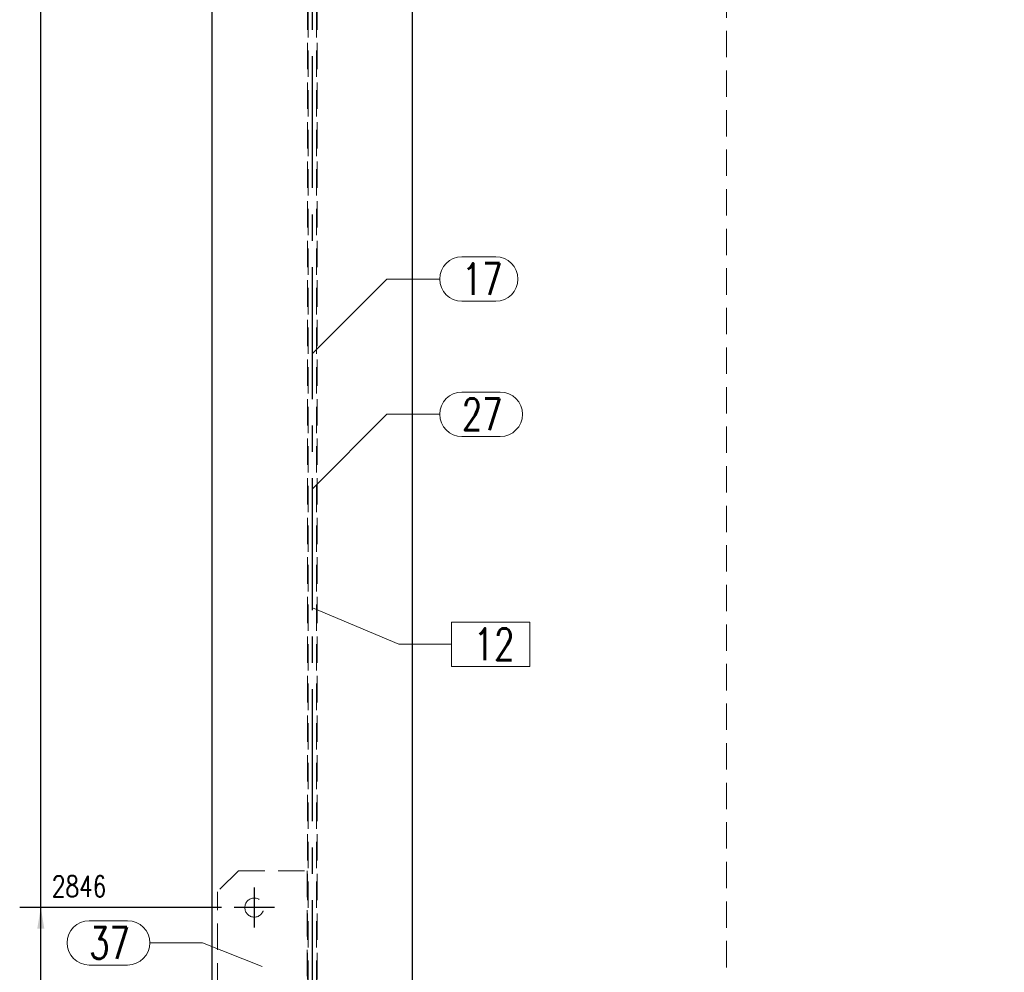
# Model space of a CAD drawing. Header units: millimetres. Extents: x 2097 to 3301, y 14853 to 15503.
# Tile 69 of 97: x 2965 to 3058, y 15014 to 15104. Entities that reach past the tile are written whole.
import ezdxf

# ---------------------------------------------------------------- set-up
doc = ezdxf.new("R2010")
doc.units = ezdxf.units.MM
doc.header["$LTSCALE"] = 10
doc.linetypes.add('HIDDEN', pattern=[0.375, 0.25, -0.125])
doc.linetypes.add('MITTE', pattern=[2, 1.25, -0.25, 0.25, -0.25])
doc.layers.get('Defpoints').update_dxf_attribs({"color": 1})
for name, color, linetype, lineweight in [('PS_DIM', 4, 'Continuous', 13), ('PS_Hidden', 2, 'HIDDEN', 9), ('PS_Pos', 1, 'Continuous', 15), ('PS_SOLID', 7, 'Continuous', 30)]:
    doc.layers.add(name, color=color, linetype=linetype, lineweight=lineweight)
doc.layers.add('PS_MID', color=5, linetype='MITTE')
doc.layers.add('PS_SHAPE', color=3, linetype='Continuous')
doc.styles.add('simplex', font='simplex.shx', dxfattribs={"width": 0.75})
doc.dimstyles.new('1_10_GŁ_DS1-LS10', dxfattribs={"dimtxt": 2, "dimasz": 2, "dimexe": 2, "dimexo": 5, "dimgap": 1, "dimtad": 1, "dimjust": 4, "dimdec": 0, "dimlfac": 10, "dimtxsty": 'simplex', "dimblk1": 'NONE', "dimsah": 1, "dimcen": 2, "dimclrd": 256, "dimclre": 256, "dimclrt": 3, "dimadec": 1, "dimazin": 0, "dimtfac": 1, "dimtdec": 0, "dimtmove": 2, "dimatfit": 3, "dimfxl": 1, "dimarcsym": 0})

# ---------------------------------------------------------------- blocks, each defined once
blk = doc.blocks.new('*D378')
at = {"layer": 'Defpoints', "color": 0, "transparency": 16777216}
for p in [(2967.173, 15020.253), (2989.307, 15020.253), (3002.407, 14919.153)]:
    blk.add_point(p, dxfattribs=at)
at = {"layer": 'PS_DIM', "lineweight": -2, "transparency": 16777216}
for p, q in [((2984.307, 15020.253), (2965.173, 15020.253)), ((2967.173, 14919.153), (2967.173, 15018.253)), ((2997.407, 14919.153), (2965.173, 14919.153))]:
    blk.add_line(p, q, dxfattribs=at)
at = {"layer": 'PS_DIM', "transparency": 16777216}
blk.add_solid([(2966.84, 15018.253), (2967.507, 15018.253), (2967.173, 15020.253)], dxfattribs=at)
at = {"layer": 'PS_DIM', "color": 3, "transparency": 16777216, "insert": (2970.8, 15022.273), "char_height": 2, "attachment_point": 5, "rotation": 0.0573, "style": 'simplex'}
blk.add_mtext('2846', dxfattribs=at)
blk = doc.blocks.new('_None')
blk = doc.blocks.new('*D379')
at = {"layer": 'Defpoints', "color": 0, "transparency": 16777216}
for p in [(2967.173, 15147.753), (2989.307, 15147.753), (3002.407, 14919.153)]:
    blk.add_point(p, dxfattribs=at)
at = {"layer": 'PS_DIM', "lineweight": -2, "transparency": 16777216}
for p, q in [((2984.307, 15147.753), (2965.173, 15147.753)), ((2967.173, 14919.153), (2967.173, 15145.753)), ((2997.407, 14919.153), (2965.173, 14919.153))]:
    blk.add_line(p, q, dxfattribs=at)
at = {"layer": 'PS_DIM', "transparency": 16777216}
blk.add_solid([(2966.84, 15145.753), (2967.507, 15145.753), (2967.173, 15147.753)], dxfattribs=at)
at = {"layer": 'PS_DIM', "color": 3, "transparency": 16777216, "insert": (2970.372, 15149.773), "char_height": 2, "attachment_point": 5, "rotation": 0.0573, "style": 'simplex'}
blk.add_mtext('4121', dxfattribs=at)
blk = doc.blocks.new('*D380')
at = {"layer": 'Defpoints', "color": 0, "transparency": 16777216}
for p in [(2967.173, 15178.998), (3003.907, 15178.998), (3002.407, 14919.153)]:
    blk.add_point(p, dxfattribs=at)
at = {"layer": 'PS_DIM', "lineweight": -2, "transparency": 16777216}
for p, q in [((2998.907, 15178.998), (2965.173, 15178.998)), ((2967.173, 14919.153), (2967.173, 15176.998)), ((2997.407, 14919.153), (2965.173, 14919.153))]:
    blk.add_line(p, q, dxfattribs=at)
at = {"layer": 'PS_DIM', "transparency": 16777216}
blk.add_solid([(2966.84, 15176.998), (2967.507, 15176.998), (2967.173, 15178.998)], dxfattribs=at)
at = {"layer": 'PS_DIM', "color": 3, "transparency": 16777216, "insert": (2970.836, 15181.018), "char_height": 2, "attachment_point": 5, "rotation": 0.0573, "style": 'simplex'}
blk.add_mtext('4433', dxfattribs=at)
blk = doc.blocks.new('*X760')
at = {"layer": 'PS_Hidden', "color": 2, "linetype": 'HIDDEN'}
for p, q in [((2992.437, 14968.453), (2992.437, 15176.867)), ((2993.377, 14968.453), (2993.377, 15176.867)), ((2992.507, 15135.227), (2992.507, 15009.453)), ((2993.307, 15135.227), (2993.307, 15009.453)), ((2985.907, 15023.753), (2983.907, 15021.753)), ((2985.907, 15023.753), (2992.407, 15023.753)), ((2992.407, 15023.753), (2992.407, 15010.753)), ((2983.907, 15008.753), (2983.907, 15021.753))]:
    blk.add_line(p, q, dxfattribs=at)
at = {"layer": 'PS_Hidden', "color": 2, "extrusion": (0, 0, -1)}
blk.add_circle((-2987.407, 15020.253), 0.9, dxfattribs=at)
at = {"layer": 'PS_MID', "color": 5, "linetype": 'MITTE'}
for p, q in [((2992.907, 14968.453), (2992.907, 15183.179)), ((2987.407, 15022.153), (2987.407, 15018.353)), ((2989.307, 15020.253), (2985.507, 15020.253))]:
    blk.add_line(p, q, dxfattribs=at)
at = {"layer": 'PS_SOLID', "color": 7, "linetype": 'Continuous'}
for p, q in [((2983.407, 14968.453), (2983.407, 15178.179)), ((3002.407, 14968.453), (3002.407, 15178.179))]:
    blk.add_line(p, q, dxfattribs=at)
blk = doc.blocks.new('*X761')
at = {"color": 1}
for p, q in [((2992.907, 15048.666), (3001.103, 15045.218)), ((3013.518, 15047.318), (3006.103, 15047.318)), ((3006.103, 15047.318), (3006.103, 15043.118)), ((3013.518, 15043.118), (3013.518, 15047.318)), ((3001.103, 15045.218), (3006.103, 15045.218)), ((3006.103, 15043.118), (3013.518, 15043.118))]:
    blk.add_line(p, q, dxfattribs=at)
at = {"color": 30, "style": 'simplex', "width": 0.75}
blk.add_text('12', height=3, dxfattribs=at).set_placement((3008.203, 15043.718))
blk = doc.blocks.new('*X762')
at = {"color": 1}
for p, q in [((2971.762, 15019.013), (2975.405, 15019.013)), ((2977.505, 15016.913), (2982.505, 15016.913)), ((2988.157, 15014.665), (2982.505, 15016.913)), ((2971.762, 15014.813), (2975.405, 15014.813))]:
    blk.add_line(p, q, dxfattribs=at)
for centre, start, end in [((2971.762, 15016.913), 90, 270), ((2975.405, 15016.913), 270, 90)]:
    blk.add_arc(centre, 2.1, start, end, dxfattribs=at)
at = {"color": 2, "style": 'simplex', "width": 0.75}
blk.add_text('37', height=3, dxfattribs=at).set_placement((2971.762, 15015.413))
blk = doc.blocks.new('*X763')
at = {"color": 1}
for p, q in [((3007.078, 15069.103), (3010.721, 15069.103)), ((2992.907, 15059.932), (2999.978, 15067.003)), ((2999.978, 15067.003), (3004.978, 15067.003)), ((3007.078, 15064.903), (3010.721, 15064.903))]:
    blk.add_line(p, q, dxfattribs=at)
for centre, start, end in [((3007.078, 15067.003), 90, 270), ((3010.721, 15067.003), 270, 90)]:
    blk.add_arc(centre, 2.1, start, end, dxfattribs=at)
at = {"color": 2, "style": 'simplex', "width": 0.75}
blk.add_text('27', height=3, dxfattribs=at).set_placement((3007.078, 15065.503))
blk = doc.blocks.new('*X767')
at = {"color": 1}
for p, q in [((3007.078, 15081.925), (3010.293, 15081.925)), ((2992.907, 15072.754), (2999.978, 15079.825)), ((2999.978, 15079.825), (3004.978, 15079.825)), ((3007.078, 15077.725), (3010.293, 15077.725))]:
    blk.add_line(p, q, dxfattribs=at)
for centre, start, end in [((3007.078, 15079.825), 90, 270), ((3010.293, 15079.825), 270, 90)]:
    blk.add_arc(centre, 2.1, start, end, dxfattribs=at)
at = {"color": 2, "style": 'simplex', "width": 0.75}
blk.add_text('17', height=3, dxfattribs=at).set_placement((3007.078, 15078.325))

msp = doc.modelspace()

# ---------------------------------------------------------------- linework, layer by layer
at = {"layer": 'PS_Hidden', "color": 2, "linetype": 'HIDDEN'}
msp.add_lwpolyline([(3032.171, 15172.865), (3169.075, 15172.865), (3169.075, 14962.092), (3032.171, 14962.092)], close=True, dxfattribs=at)

# ---------------------------------------------------------------- block references
at = {"layer": 'PS_Pos'}
for name in ['*X767', '*X763', '*X761', '*X762']:
    msp.add_blockref(name, (0, 0), dxfattribs=at)
at = {"layer": 'PS_SHAPE', "color": 3}
msp.add_blockref('*X760', (0, 0), dxfattribs=at)

# ---------------------------------------------------------------- dimensions: what is measured, and where the dimension line sits
at = {"layer": 'PS_DIM'}
for base, p2, text, picture, middle in [((2967.173, 15178.998), (3003.907, 15178.998), '4433', '*D380', (2970.836, 15181.018)), ((2967.173, 15147.753), (2989.307, 15147.753), '4121', '*D379', (2970.372, 15149.773)), ((2967.173, 15020.253), (2989.307, 15020.253), '2846', '*D378', (2970.8, 15022.273))]:
    dim = msp.add_linear_dim(base=base, p1=(3002.407, 14919.153), p2=p2, angle=90, text=text, dimstyle='1_10_GŁ_DS1-LS10', dxfattribs=at)
    dim.commit()
    dim.dimension.update_dxf_attribs({"geometry": picture, "text_midpoint": middle, "dimtype": 128, "text_rotation": 0.0573})

doc.saveas('drawing.dxf')
